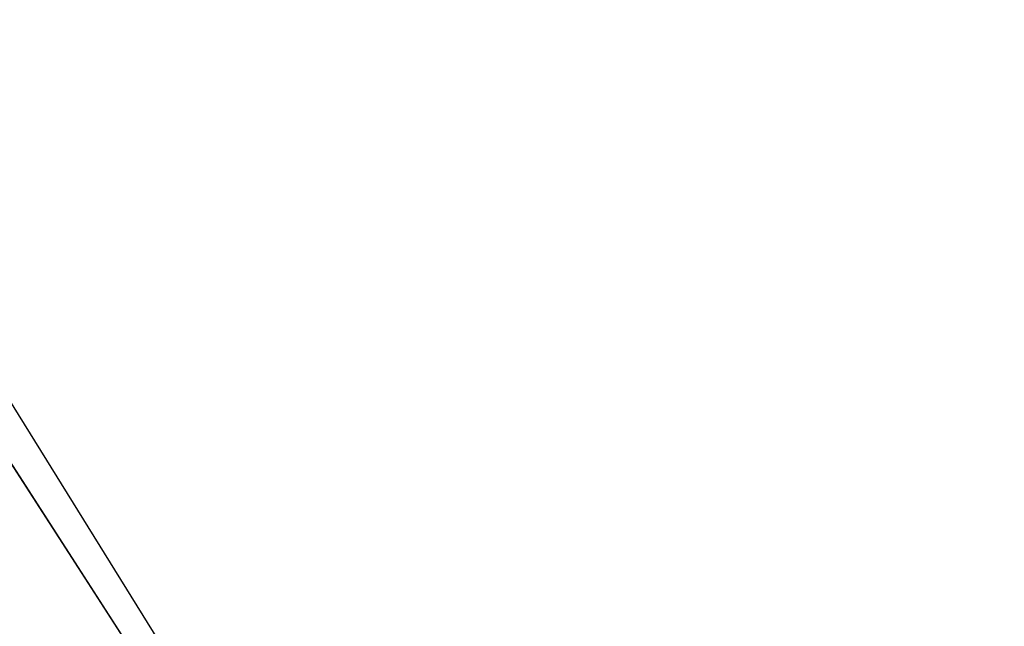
# Model space of a CAD drawing. Extents: x 1239 to 1951, y -365 to 347.
# Tile 79 of 202: x 1471.149 to 1471.552, y -92.375 to -92.128. Entities that reach past the tile are written whole.
import ezdxf

# ---------------------------------------------------------------- set-up
doc = ezdxf.new("R2010")
doc.units = 0
doc.header["$LTSCALE"] = 25.4
doc.layers.get('0').update_dxf_attribs({"color": 13, "linetype": 'CONTINUOUS'})

# ---------------------------------------------------------------- blocks, each defined once
blk = doc.blocks.new('GRUPUJ_10')
at = {"color": 0}
mesh = blk.add_polyface(dxfattribs=at)
corners = [(231.3562, 270.64836, 404.75381), (225.37781, 281.02278, 404.64664), (225.02988, 280.82546, 404.75381), (231.68713, 270.87305, 404.64664)]
mesh.append_faces([[corners[k] for k in face] for face in [(0, 1, 2), (1, 0, 3)]], dxfattribs={"vtx0": -1, "color": 0})
mesh = blk.add_polyface(dxfattribs=at)
corners = [(223.98602, 280.23349, 405.44669), (230.54074, 270.09473, 404.64664), (230.36337, 269.97431, 405.44669), (224.17252, 280.33923, 404.64664)]
mesh.append_faces([[corners[k] for k in face] for face in [(0, 1, 2), (1, 0, 3)]], dxfattribs={"vtx0": -1, "color": 0})
mesh = blk.add_polyface(dxfattribs=at)
corners = [(223.98602, 280.23349, 405.44669), (230.36337, 269.97431, 405.44669), (223.98602, 280.23349, 431.84665)]
mesh.append_faces([[corners[k] for k in face] for face in [(0, 1, 2)]], dxfattribs={"color": 0})
mesh = blk.add_polyface(dxfattribs=at)
corners = [(293.12128, 270.80193, 394.81381), (168.12128, 54.29556, 402.84665), (168.12128, 54.29556, 394.81381), (293.12128, 270.80193, 402.84665)]
mesh.append_faces([[corners[k] for k in face] for face in [(0, 1, 2), (1, 0, 3)]], dxfattribs={"vtx0": -1, "color": 0})
mesh = blk.add_polyface(dxfattribs=at)
corners = [(175.07791, 50.27914, 394.81381), (293.12128, 270.80193, 394.81381), (168.12128, 54.29556, 394.81381), (300.07791, 266.78549, 394.81381)]
mesh.append_faces([[corners[k] for k in face] for face in [(0, 1, 2), (1, 0, 3)]], dxfattribs={"vtx0": -1, "color": 0})
mesh = blk.add_polyface(dxfattribs=at)
corners = [(293.12128, 270.80193, 402.84665), (175.07791, 50.27914, 402.84665), (168.12128, 54.29556, 402.84665), (300.07791, 266.78549, 402.84665)]
mesh.append_faces([[corners[k] for k in face] for face in [(0, 1, 2), (1, 0, 3)]], dxfattribs={"vtx0": -1, "color": 0})
blk = doc.blocks.new('CRISTAL-L-7631-7630_STL_1')
at = {"color": 250}
blk.add_blockref('GRUPUJ_10', (146.53418, -354.22995, 165.37241), dxfattribs=at)
blk = doc.blocks.new('GRUPUJ_16')
at = {"color": 0}
blk.add_blockref('CRISTAL-L-7631-7630_STL_1', (-144.99028, 356.0603, -7.21906), dxfattribs=at)
blk = doc.blocks.new('GRUPUJ_5')
at = {"color": 0}
blk.add_blockref('GRUPUJ_16', (0, 0), dxfattribs=at)

msp = doc.modelspace()

# ---------------------------------------------------------------- block references
at = {"color": 0}
msp.add_blockref('GRUPUJ_5', (1239.459, -364.84932), dxfattribs=at)

doc.saveas('drawing.dxf')
